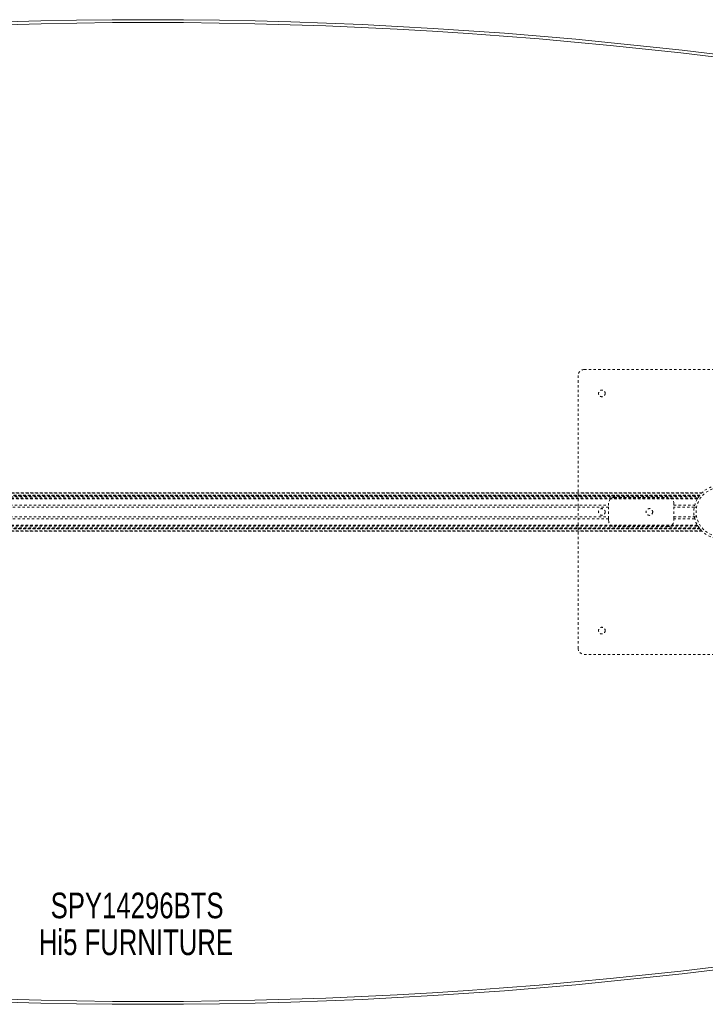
# Model space of a CAD drawing. Header units: inches. Extents: x 17.8 to 113.3, y 41.3 to 82.8.
# Tile 4 of 6: x 60.2 to 89.1, y 41.3 to 82.8. Entities that reach past the tile are written whole.
import ezdxf

# ---------------------------------------------------------------- set-up
doc = ezdxf.new("R2010")
doc.units = ezdxf.units.IN
doc.header["$MEASUREMENT"] = 0
doc.linetypes.add('SLD-Dashed', pattern=[0.075, 0.05, -0.025])
doc.linetypes.add('SLD-Solid', pattern=[0])
doc.layers.add('HI5-SYMBOLTEXT', color=5, linetype='SLD-Solid')
doc.styles.add('SLDTEXTSTYLE0', font='TXT', dxfattribs={"width": 0.75})

# ---------------------------------------------------------------- blocks, each defined once
blk = doc.blocks.new('SW_NOTE_0')
at = {"layer": 'HI5-SYMBOLTEXT', "color": 0, "char_height": 1.08, "attachment_point": 1, "style": 'SLDTEXTSTYLE0'}
for s, insert in [('SPY14296BTS', (0, 1.392)), ('Hi5 FURNITURE', (-0.498, -0.16))]:
    blk.add_mtext(s, dxfattribs=dict(at, insert=insert))

msp = doc.modelspace()

# ---------------------------------------------------------------- linework, layer by layer
at = {"color": 7, "linetype": 'SLD-Dashed', "lineweight": 0}
for p, q in [((83.958, 68.081), (95.458, 68.081)), ((83.708, 56.331), (83.708, 67.831)), ((42.244, 62.886), (88.922, 62.886)), ((88.922, 62.886), (42.245, 62.886)), ((42.256, 62.874), (88.91, 62.874)), ((42.327, 62.796), (88.84, 62.796)), ((88.84, 62.796), (42.327, 62.796)), ((88.836, 62.791), (42.331, 62.791)), ((42.334, 62.787), (88.833, 62.787)), ((88.833, 62.787), (42.334, 62.787)), ((88.828, 62.782), (42.338, 62.782)), ((42.346, 62.772), (88.821, 62.772)), ((42.347, 62.771), (88.82, 62.771)), ((88.819, 62.769), (42.348, 62.769)), ((88.817, 62.767), (42.35, 62.767)), ((42.372, 62.737), (88.794, 62.737)), ((42.411, 62.679), (88.756, 62.679)), ((85.243, 62.696), (87.493, 62.696)), ((88.756, 62.679), (88.759, 62.683)), ((88.805, 62.751), (88.833, 62.787)), ((88.833, 62.787), (88.817, 62.767)), ((88.836, 62.791), (88.84, 62.796)), ((88.922, 62.886), (88.922, 62.885)), ((42.426, 62.653), (88.74, 62.653)), ((42.437, 62.636), (88.73, 62.636)), ((46.173, 62.362), (84.993, 62.362)), ((84.993, 62.278), (46.173, 62.278)), ((84.993, 62.362), (84.993, 62.446)), ((84.993, 61.799), (84.993, 62.362)), ((87.743, 62.446), (87.743, 62.362)), ((87.743, 62.362), (88.619, 62.362)), ((87.743, 61.799), (87.743, 62.362)), ((88.601, 62.278), (87.743, 62.278)), ((88.6, 62.276), (88.601, 62.281)), ((88.698, 62.281), (88.601, 62.281)), ((46.173, 61.883), (84.993, 61.883)), ((87.743, 61.883), (88.601, 61.883)), ((88.601, 61.881), (88.6, 61.887)), ((88.601, 61.881), (88.698, 61.881)), ((42.411, 61.482), (88.756, 61.482)), ((42.426, 61.508), (88.74, 61.508)), ((42.437, 61.525), (88.73, 61.525)), ((84.993, 61.799), (46.173, 61.799)), ((84.993, 61.716), (84.993, 61.799)), ((87.493, 61.466), (85.243, 61.466)), ((88.619, 61.799), (87.743, 61.799)), ((87.743, 61.799), (87.743, 61.716)), ((42.243, 61.275), (88.923, 61.275)), ((88.922, 61.275), (42.244, 61.275)), ((42.245, 61.275), (88.922, 61.275)), ((88.91, 61.288), (42.256, 61.288)), ((42.327, 61.366), (88.84, 61.366)), ((88.84, 61.365), (42.327, 61.365)), ((42.331, 61.37), (88.836, 61.37)), ((42.332, 61.372), (88.835, 61.372)), ((88.833, 61.374), (42.334, 61.374)), ((42.334, 61.374), (88.833, 61.374)), ((88.823, 61.386), (42.343, 61.386)), ((88.82, 61.39), (42.347, 61.39)), ((42.348, 61.392), (88.819, 61.392)), ((42.35, 61.394), (88.817, 61.394)), ((42.366, 61.417), (88.8, 61.417)), ((88.817, 61.394), (88.833, 61.374)), ((88.835, 61.372), (88.84, 61.366)), ((88.84, 61.365), (88.836, 61.37)), ((95.458, 56.081), (83.958, 56.081))]:
    msp.add_line(p, q, dxfattribs=at)
at = {"color": 7, "linetype": 'SLD-Dashed', "lineweight": 0, "flags": 128}
for points in [[(88.6, 62.274), (88.6, 62.277), (88.601, 62.278)], [(88.601, 61.883), (88.599, 61.894), (88.598, 61.902)]]:
    msp.add_lwpolyline(points, dxfattribs=at)
at = {"color": 7, "linetype": 'SLD-Dashed', "lineweight": 0}
for centre, radius in [((84.708, 67.081), 0.141), ((89.708, 62.081), 1.125), ((89.708, 62.081), 1.03), ((84.708, 62.081), 0.141), ((86.708, 62.081), 0.141), ((84.708, 57.081), 0.141)]:
    msp.add_circle(centre, radius, dxfattribs=at)
at = {"color": 7, "linetype": 'SLD-Solid', "lineweight": 15}
for centre, radius, start, end in [((65.583, -114.155), 196.985, 75.97154, 104.02846), ((65.583, -114.155), 196.867, 75.99838, 104.00162), ((65.583, -114.155), 196.867, 75.99838, 104.00162), ((65.583, 238.316), 196.985, 255.97154, 284.02846), ((65.583, 238.316), 196.867, 255.99838, 284.00162), ((65.583, 238.316), 196.867, 255.99838, 284.00162)]:
    msp.add_arc(centre, radius, start, end, dxfattribs=at)
at = {"color": 7, "linetype": 'SLD-Dashed', "lineweight": 0}
for centre, radius, start, end in [((83.958, 67.831), 0.25, 90, 180), ((85.243, 62.446), 0.25, 90, 180), ((87.493, 62.446), 0.25, 0, 90), ((89.721, 62.073), 1.14, 147.8816, 150.4075), ((89.709, 62.08), 1.125, 142.2649, 149.382), ((89.715, 62.074), 1.134, 134.3118, 135.1768), ((85.243, 61.716), 0.25, 180, 270), ((87.493, 61.716), 0.25, 270, 360), ((89.713, 62.083), 1.13, 209.5815, 212.1294), ((89.683, 62.058), 1.092, 217.6141, 225.7632), ((83.958, 56.331), 0.25, 180, 270)]:
    msp.add_arc(centre, radius, start, end, dxfattribs=at)

# ---------------------------------------------------------------- block references
at = {"layer": 'HI5-SYMBOLTEXT', "color": 5}
msp.add_blockref('SW_NOTE_0', (61.482, 44.645), dxfattribs=at)

doc.saveas('drawing.dxf')
